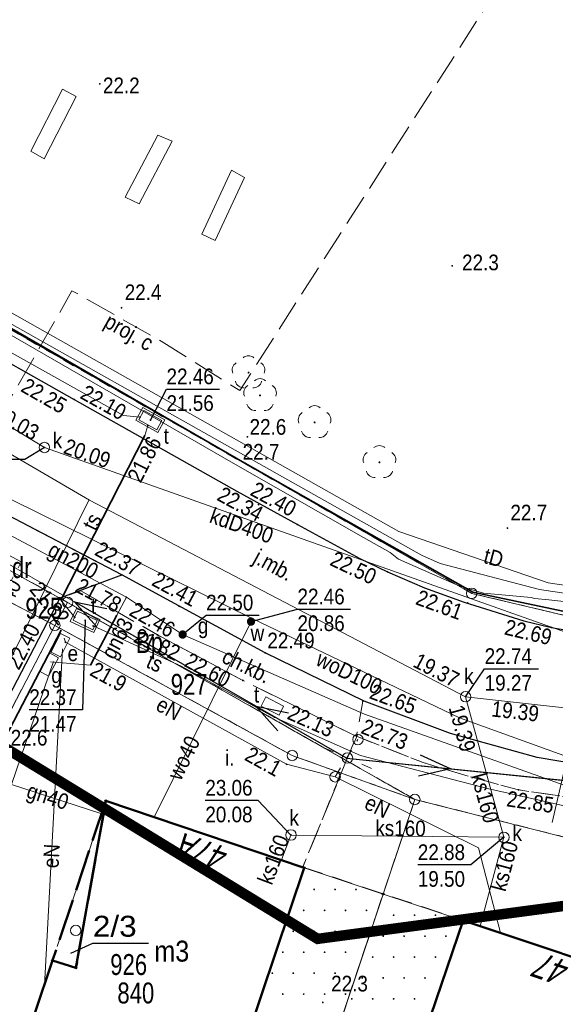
# Model space of a CAD drawing. Header units: metres. Extents: x 6530877 to 6534102, y 6042175 to 6045327.
# Tile 11 of 76: x 6532953 to 6532978, y 6043963 to 6044010. Entities that reach past the tile are written whole.
import ezdxf
from ezdxf.enums import TextEntityAlignment as Align

# ---------------------------------------------------------------- set-up
doc = ezdxf.new("R2010")
doc.units = ezdxf.units.M
doc.header["$MEASUREMENT"] = 0
for name, pattern in [('1.0_0.5', [1.5, 1, -0.5]), ('1.5_0.5', [2, 1.5, -0.5]), ('2.0_0.5', [2.5, 2, -0.5]), ('219-500', [0]), ('egug-500', [1, 0.5, -0.5]), ('suep_nn_500', [0]), ('supp_500', [1, 0.5, -0.5])]:
    doc.linetypes.add(name, pattern=pattern)
doc.layers.get('0').update_dxf_attribs({"color": 2, "linetype": 'CONTINUOUS', "lineweight": 5})
for name, color, linetype in [('202-punkt graniczny', 7, 'CONTINUOUS'), ('210-oznaczenie konturu użytku gruntowego', 7, 'CONTINUOUS'), ('211-numer działki ewidencyjnej', 7, 'CONTINUOUS'), ('218-kontur użytku gruntowego', 7, 'CONTINUOUS'), ('219-działka ewidencyjna', 7, 'CONTINUOUS'), ('238-Punkt adresowy budynku', 7, 'CONTINUOUS'), ('311-podpora', 7, 'CONTINUOUS'), ('312-budynek ewidencyjny', 7, 'CONTINUOUS'), ('312-oznaczenie budynku ewidencyjnego', 7, 'CONTINUOUS'), ('312-oznaczenie budynku ewidencyjnego-Atr117', 7, 'CONTINUOUS'), ('320-blok - kondygnacja nadziemna', 7, 'CONTINUOUS'), ('blok - nawis', 7, 'CONTINUOUS'), ('blok - nawis-Atr25', 7, 'CONTINUOUS'), ('chodnik', 7, 'CONTINUOUS'), ('chodnik-Atr17', 7, 'CONTINUOUS'), ('drzewo liściaste', 7, 'CONTINUOUS'), ('jezdnia', 7, 'CONTINUOUS'), ('jezdnia-Atr17', 7, 'CONTINUOUS'), ('komora podziemna', 7, 'CONTINUOUS'), ('krawężnik', 7, 'CONTINUOUS'), ('latarnia', 7, 'CONTINUOUS'), ('obszar utwardzony', 7, 'CONTINUOUS'), ('obszar utwardzony-Atr17', 7, 'CONTINUOUS'), ('obudowa ochronna przewodu', 7, 'CONTINUOUS'), ('ogrodzenie trwałe', 7, 'CONTINUOUS'), ('pikieta naturalna', 7, 'CONTINUOUS'), ('pikieta naturalna-Atr2', 7, 'CONTINUOUS'), ('pikieta sztuczna', 7, 'CONTINUOUS'), ('pikieta sztuczna-Atr2', 7, 'CONTINUOUS'), ('podpora (poligon)', 7, 'CONTINUOUS'), ('przewód ciepłowniczy - ob. projektowany', 7, 'CONTINUOUS'), ('przewód ciepłowniczy - ob. projektowany-Atr1', 7, 'CONTINUOUS'), ('przewód elektroenergetyczny niskiego napięcia', 7, 'CONTINUOUS'), ('przewód elektroenergetyczny podziemny', 7, 'CONTINUOUS'), ('przewód elektroenergetyczny podziemny-Atr1', 7, 'CONTINUOUS'), ('przewód gazowy', 7, 'CONTINUOUS'), ('przewód gazowy-Atr1', 7, 'CONTINUOUS'), ('przewód kanalizacyjny', 7, 'CONTINUOUS'), ('przewód kanalizacyjny-Atr1', 7, 'CONTINUOUS'), ('przewód telekomunikacyjny podziemny', 7, 'CONTINUOUS'), ('przewód telekomunikacyjny podziemny-Atr1', 7, 'CONTINUOUS'), ('przewód wodociągowy', 7, 'CONTINUOUS'), ('przewód wodociągowy-Atr1', 7, 'CONTINUOUS'), ('Punkt budynku', 7, 'CONTINUOUS'), ('rzędna', 7, 'CONTINUOUS'), ('rzędna-Atr2', 7, 'CONTINUOUS'), ('rzędna-Atr3', 7, 'CONTINUOUS'), ('szafa elektroenergetyczna lub kontener', 7, 'CONTINUOUS'), ('szafa elektroenergetyczna lub kontener-Atr17', 7, 'CONTINUOUS'), ('szafa gazowa lub kontener', 7, 'CONTINUOUS'), ('szafa gazowa lub kontener-Atr17', 7, 'CONTINUOUS'), ('szafa telekomunikacyjna lub kontener', 7, 'CONTINUOUS'), ('szafa telekomunikacyjna lub kontener-Atr17', 7, 'CONTINUOUS'), ('słup przewodów napowietrznych', 7, 'CONTINUOUS'), ('wjazd do podziemia', 7, 'CONTINUOUS'), ('właz do komory lub kanału', 7, 'CONTINUOUS'), ('właz do komory lub kanału - okrągły', 7, 'CONTINUOUS'), ('właz do komory lub kanału - okrągły-Atr17', 7, 'CONTINUOUS'), ('właz do komory lub kanału-Atr17', 7, 'CONTINUOUS'), ('Zakres', 7, 'CONTINUOUS'), ('zasuwa lub zawór', 7, 'CONTINUOUS'), ('zasuwa lub zawór-Atr17', 7, 'CONTINUOUS')]:
    doc.layers.add(name, color=color, linetype=linetype)
doc.styles.get("Standard").update_dxf_attribs({"font": 'Working1250', "width": 0.75})
doc.linetypes.add('902-500', pattern='A,3.75,0,[1,ksztalty.shx,S=0.5,R=0,X=0,Y=0],3.75', length=7.5)

# ---------------------------------------------------------------- blocks, each defined once
blk = doc.blocks.new('311')
at = {"color": 0, "linetype": 'Continuous', "lineweight": 0}
blk.add_circle((0, 0), 0.25, dxfattribs=at)
blk = doc.blocks.new('PW02')
at = {"linetype": 'Continuous', "lineweight": 13}
h = blk.add_hatch(color=0, dxfattribs=at)
edge = h.paths.add_edge_path()
edge.add_arc((0, 0), 0.045, 0, 360)
blk = doc.blocks.new('PUNKTBUD')
at = {"color": 0}
blk.add_circle((0, 0), 0.045, dxfattribs=at)
blk = doc.blocks.new('202')
at = {"color": 0, "linetype": 'Continuous', "lineweight": 0}
blk.add_circle((0, 0), 0.25, dxfattribs=at)
blk = doc.blocks.new('SUEP1')
at = {"color": 0, "linetype": 'Continuous'}
for p, q in [((5, 0), (3.5, 0.5)), ((15, 0), (13.5, 0.5)), ((0, 0), (5, 0)), ((5, 0), (3.5, -0.5)), ((5, 0), (15, 0)), ((15, 0), (13.5, -0.5))]:
    blk.add_line(p, q, dxfattribs=at)
blk = doc.blocks.new('PW01')
at = {"linetype": 'Continuous', "lineweight": 13}
h = blk.add_hatch(color=0, dxfattribs=at)
edge = h.paths.add_edge_path()
edge.add_arc((0, 0), 0.045, 0, 360)
blk = doc.blocks.new('US25')
at = {"linetype": 'Continuous', "lineweight": 0}
h = blk.add_hatch(color=0, dxfattribs=at)
edge = h.paths.add_edge_path()
edge.add_arc((0, 0), 0.2, 0, 360)
blk = doc.blocks.new('US20')
at = {"color": 0, "linetype": 'Continuous', "lineweight": 13}
for p, q in [((-0.5, -0.25), (-0.5, 0.25)), ((-0.5, 0.25), (0.5, 0.25)), ((0.5, -0.25), (0.5, 0.25)), ((-0.5, -0.25), (0.5, -0.25))]:
    blk.add_line(p, q, dxfattribs=at)
blk = doc.blocks.new('US18')
at = {"color": 0, "linetype": 'Continuous', "lineweight": 13}
for p, q in [((-0.5, -0.25), (-0.5, 0.25)), ((-0.5, 0.25), (0.5, 0.25)), ((0.5, -0.25), (0.5, 0.25)), ((-0.5, -0.25), (0.5, -0.25))]:
    blk.add_line(p, q, dxfattribs=at)
blk = doc.blocks.new('US22')
at = {"color": 0, "linetype": 'Continuous', "lineweight": 13}
blk.add_circle((0, 0), 0.25, dxfattribs=at)
blk = doc.blocks.new('SM01')
at = {"color": 0, "linetype": 'Continuous', "lineweight": 13}
for p, q in [((-0.53, 0.531), (-0.883, 0.884)), ((0.531, 0.531), (0.884, 0.884)), ((-0.53, -0.53), (-0.883, -0.883)), ((0.531, -0.53), (0.884, -0.883))]:
    blk.add_line(p, q, dxfattribs=at)
blk.add_circle((0, 0), 0.25, dxfattribs=at)
blk = doc.blocks.new('OP021')
at = {"linetype": 'Continuous', "lineweight": 13}
h = blk.add_hatch(color=0, dxfattribs=at)
edge = h.paths.add_edge_path()
edge.add_arc((0, 0), 0.05, 0, 360)
at = {"color": 0, "linetype": 'Continuous', "lineweight": 13}
for centre, start, end in [((0, 0.4), 49.272, 130.728), ((-0.38, 0.124), 121.308, 202.548), ((0.38, 0.124), 337.452, 58.692), ((-0.235, -0.324), 193.221, 274.871), ((0.235, -0.324), 265.129, 346.779)]:
    blk.add_arc(centre, 0.4, start, end, dxfattribs=at)
blk = doc.blocks.new('SM05')
at = {"color": 0, "linetype": 'Continuous', "lineweight": 13}
blk.add_circle((0, 0), 0.25, dxfattribs=at)

msp = doc.modelspace()

# ---------------------------------------------------------------- linework, layer by layer
at = {"layer": '218-kontur użytku gruntowego', "color": 3, "linetype": 'egug-500', "lineweight": 18, "flags": 128}
for points in [[(6532950.43, 6043996.56), (6532974.24, 6043982.95)], [(6532974.24, 6043982.95), (6532950.43, 6043996.56)], [(6532954.92, 6043982.52), (6532951.46, 6043984.43)], [(6532951.46, 6043984.43), (6532954.92, 6043982.52)], [(6532954.31, 6043981.42), (6532950.83, 6043983.22)], [(6532950.83, 6043983.22), (6532954.31, 6043981.42)], [(6532974.24, 6043982.95), (6532983.87, 6043980.66)], [(6532983.87, 6043980.66), (6532974.24, 6043982.95)], [(6532954.31, 6043981.42), (6532954.92, 6043982.52)], [(6532954.92, 6043982.52), (6532954.31, 6043981.42)], [(6532971.52, 6043973.1), (6532954.92, 6043982.52)], [(6532954.92, 6043982.52), (6532971.52, 6043973.1)], [(6532940.06, 6043953.95), (6532954.31, 6043981.42)], [(6532954.31, 6043981.42), (6532940.06, 6043953.95)], [(6532954.31, 6043981.42), (6532965.66, 6043975.2)], [(6532965.66, 6043975.2), (6532954.31, 6043981.42)], [(6532965.66, 6043975.2), (6532971.52, 6043973.1)], [(6532971.52, 6043973.1), (6532965.66, 6043975.2)], [(6532971.52, 6043973.1), (6532961.41, 6043942.88)], [(6532961.41, 6043942.88), (6532971.52, 6043973.1)], [(6532971.52, 6043973.1), (6532980.81, 6043970.76)], [(6532980.81, 6043970.76), (6532971.52, 6043973.1)]]:
    msp.add_lwpolyline(points, dxfattribs=at)
at = {"layer": '219-działka ewidencyjna', "color": 3, "linetype": '219-500', "lineweight": 18, "flags": 128}
for points in [[(6532950.43, 6043996.56), (6532974.24, 6043982.95)], [(6532951.46, 6043984.43), (6532954.92, 6043982.52)], [(6532950.83, 6043983.22), (6532954.31, 6043981.42)], [(6532974.24, 6043982.95), (6532983.87, 6043980.66)], [(6532954.31, 6043981.42), (6532954.92, 6043982.52)], [(6532954.92, 6043982.52), (6532971.52, 6043973.1)], [(6532940.06, 6043953.95), (6532954.31, 6043981.42)], [(6532954.31, 6043981.42), (6532965.66, 6043975.2)], [(6532965.66, 6043975.2), (6532971.52, 6043973.1)], [(6532961.41, 6043942.88), (6532971.52, 6043973.1)], [(6532971.52, 6043973.1), (6532980.81, 6043970.76)]]:
    msp.add_lwpolyline(points, dxfattribs=at)
at = {"layer": '312-budynek ewidencyjny', "color": 7, "linetype": 'Continuous', "lineweight": 50, "flags": 128}
for points in [[(6532955.32, 6043965.05), (6532956.75, 6043973.03)], [(6532956.75, 6043973.03), (6532966.23, 6043969.83)], [(6532966.23, 6043969.83), (6532962.82, 6043959.69)], [(6532966.56, 6043945.97), (6532973.84, 6043967.32)], [(6532973.84, 6043967.32), (6532983.28, 6043964.16)], [(6532953.36, 6043962.88), (6532954.2, 6043965.4)], [(6532954.2, 6043965.4), (6532955.32, 6043965.05)]]:
    msp.add_lwpolyline(points, dxfattribs=at)
at = {"layer": '320-blok - kondygnacja nadziemna', "color": 7, "linetype": 'Continuous', "lineweight": 18, "flags": 128}
msp.add_lwpolyline([(6532970.37, 6043957.15), (6532979.83, 6043953.99), (6532980.69, 6043956.58), (6532979.47, 6043956.99), (6532983.28, 6043964.16), (6532973.84, 6043967.32)], close=True, dxfattribs=at)
at = {"layer": 'blok - nawis', "color": 7, "linetype": '2.0_0.5', "lineweight": 50, "flags": 128}
msp.add_lwpolyline([(6532956.75, 6043973.03), (6532954.2, 6043965.4), (6532955.32, 6043965.05)], close=True, dxfattribs=at)
at = {"layer": 'blok - nawis-Atr25', "color": 7, "flags": 128}
msp.add_lwpolyline([(6532955.07, 6043965.75), (6532956.13, 6043966.23), (6532958.789, 6043966.23)], dxfattribs=at)
at = {"layer": 'chodnik', "color": 7, "linetype": '1.0_0.5', "lineweight": 18, "flags": 128}
for points in [[(6532968.73, 6043976.12), (6532968.45, 6043976.25), (6532963.3, 6043978.79), (6532959.22, 6043980.96), (6532955.55, 6043983.07)], [(6532969.04, 6043977.8), (6532968.73, 6043976.12), (6532971.87, 6043974.88), (6532974.17, 6043974.18), (6532976.48, 6043973.56), (6532981.79, 6043972.77), (6532985.98, 6043972.68), (6532986.18, 6043970.17)]]:
    msp.add_lwpolyline(points, dxfattribs=at)
msp.add_lwpolyline([(6532966.16, 6043969.87), (6532973.84, 6043967.32), (6532983.28, 6043964.16), (6532979.47, 6043956.99), (6532980.69, 6043956.58), (6532979.83, 6043953.99), (6532977.09, 6043945.79), (6532966.56, 6043945.97), (6532962.47, 6043946.1), (6532962.24, 6043945.42), (6532977.52, 6043945.14), (6532980.05, 6043952.83), (6532989.5, 6043949.56), (6532986.18, 6043970.17), (6532985.98, 6043972.68), (6532981.79, 6043972.77), (6532976.48, 6043973.56), (6532974.17, 6043974.18), (6532971.87, 6043974.88), (6532968.73, 6043976.12)], close=True, dxfattribs=at)
at = {"layer": 'jezdnia', "color": 7, "linetype": '1.5_0.5', "lineweight": 18, "flags": 128}
msp.add_lwpolyline([(6532936.75, 6043954.81), (6532936.13, 6043953.69), (6532935.38, 6043952.3), (6532934.36, 6043950.46), (6532926.22, 6043935.52), (6532924.55, 6043932.44), (6532922.41, 6043928.33), (6532914.6, 6043913.08), (6532906.08, 6043896.58), (6532903.74, 6043895.6), (6532909.04, 6043892.93), (6532908.56, 6043895.04), (6532915.05, 6043907.66), (6532917.18, 6043912.04), (6532917.6, 6043912.86), (6532919.18, 6043915.94), (6532921.53, 6043920.5), (6532922.64, 6043922.67), (6532924.73, 6043926.73), (6532926.96, 6043931.06), (6532928.69, 6043934.23), (6532938.69, 6043952.43), (6532939.07, 6043953.16), (6532940.52, 6043955.86), (6532947.18, 6043968.59), (6532954.56, 6043982.73), (6532957.51, 6043983.83), (6532951.34, 6043987.05), (6532952.11, 6043984.06), (6532944.76, 6043969.95), (6532938, 6043957.1)], close=True, dxfattribs=at)
msp.add_lwpolyline([(6532964.42, 6043980.07), (6532961.9, 6043981.44)], dxfattribs=at)
at = {"layer": 'komora podziemna', "color": 30, "linetype": 'Continuous', "lineweight": 18, "flags": 128}
for points in [[(6532958.51, 6043991.83), (6532959.57, 6043991.25), (6532959.24, 6043990.64), (6532958.19, 6043991.22)], [(6532955.34, 6043982.23), (6532956.46, 6043981.7), (6532956.17, 6043981.08), (6532955.05, 6043981.61)]]:
    msp.add_lwpolyline(points, close=True, dxfattribs=at)
at = {"layer": 'krawężnik', "color": 7, "linetype": 'Continuous', "lineweight": 25, "flags": 128}
for points in [[(6532963.01, 6043987.83), (6532965.91, 6043986.24), (6532968.89, 6043984.61), (6532970.21, 6043983.98), (6532971.99, 6043983.22), (6532973.88, 6043982.53), (6532976.74, 6043981.63), (6532978.05, 6043981.32), (6532980.7, 6043980.85), (6532982.78, 6043980.6), (6532983.74, 6043980.54), (6532985.73, 6043980.4), (6532986.98, 6043980.41), (6532989.79, 6043980.46), (6532993.96, 6043980.76), (6532995.82, 6043980.94), (6532999.84, 6043981.45), (6533005.82, 6043982.56), (6533008.9, 6043983.27), (6533015.82, 6043984.81), (6533018.38, 6043985.38), (6533072.99, 6043997.63), (6533107.36, 6044005.44)], [(6532938.82, 6044001.49), (6532955.23, 6043992.22), (6532963.01, 6043987.83)], [(6533025.29, 6043980.67), (6533009.02, 6043977.03), (6533002.69, 6043975.73), (6532999.45, 6043975.19), (6532994.85, 6043974.63), (6532990.45, 6043974.36), (6532985.89, 6043974.33), (6532983.68, 6043974.37), (6532980.67, 6043974.55), (6532977.37, 6043975.11), (6532973.22, 6043976.25), (6532969.1, 6043977.79), (6532964.37, 6043980.1), (6532957.51, 6043983.83), (6532951.34, 6043987.05), (6532945.55, 6043990.66)], [(6532924.73, 6043926.73), (6532926.96, 6043931.06), (6532928.69, 6043934.23), (6532938.69, 6043952.43), (6532939.07, 6043953.16), (6532940.52, 6043955.86), (6532947.18, 6043968.59), (6532954.56, 6043982.73), (6532957.51, 6043983.83), (6532951.34, 6043987.05), (6532952.11, 6043984.06), (6532944.76, 6043969.95), (6532938, 6043957.1), (6532936.75, 6043954.81), (6532936.13, 6043953.69), (6532935.38, 6043952.3), (6532934.36, 6043950.46), (6532926.22, 6043935.52), (6532924.55, 6043932.44), (6532922.41, 6043928.33)]]:
    msp.add_lwpolyline(points, dxfattribs=at)
at = {"layer": 'obszar utwardzony', "color": 7, "linetype": '1.5_0.5', "lineweight": 18, "flags": 128}
msp.add_lwpolyline([(6532950.63, 6043954.68), (6532953.36, 6043962.88), (6532954.2, 6043965.4), (6532956.75, 6043973.03), (6532966.16, 6043969.87), (6532968.73, 6043976.12), (6532968.45, 6043976.25), (6532963.3, 6043978.79), (6532959.22, 6043980.96), (6532955.55, 6043983.07), (6532954.56, 6043982.73), (6532947.18, 6043968.59), (6532940.52, 6043955.86), (6532939.07, 6043953.16), (6532938.69, 6043952.43), (6532943.24, 6043952.58), (6532961.68, 6043943.18), (6532962.47, 6043946.16), (6532959.06, 6043948.5)], close=True, dxfattribs=at)
at = {"layer": 'obudowa ochronna przewodu', "color": 7, "linetype": 'Continuous', "lineweight": 35, "flags": 128}
for points in [[(6532958.61, 6043990.5), (6532954.59, 6043982.62)], [(6532956.01, 6043979.51), (6532957.27, 6043981.9)]]:
    msp.add_lwpolyline(points, dxfattribs=at)
at = {"layer": 'ogrodzenie trwałe', "color": 7, "linetype": '902-500', "lineweight": 35, "flags": 128}
for points in [[(6532974.3, 6043983), (6532963.4, 6043989.17), (6532944.88, 6043999.84)], [(6532974.3, 6043983), (6532983.89, 6043980.98), (6532993.77, 6043981.39), (6533004.82, 6043983.86), (6533019, 6043987.26)], [(6532954.61, 6043981.19), (6532943.91, 6043960.64), (6532942.71, 6043958.32)]]:
    msp.add_lwpolyline(points, dxfattribs=at)
at = {"layer": 'podpora (poligon)', "color": 7, "linetype": 'Continuous', "lineweight": 18, "flags": 128}
for points in [[(6532953.16, 6044004.09), (6532953.8, 6044003.72), (6532955.33, 6044006.7), (6532954.68, 6044007.04)], [(6532957.68, 6044001.89), (6532958.34, 6044001.56), (6532959.92, 6044004.56), (6532959.23, 6044004.85)], [(6532961.33, 6044000.12), (6532961.98, 6043999.82), (6532963.38, 6044002.82), (6532962.76, 6044003.18)]]:
    msp.add_lwpolyline(points, close=True, dxfattribs=at)
at = {"layer": 'przewód ciepłowniczy - ob. projektowany', "color": 212, "linetype": '1.5_0.5', "lineweight": 18, "flags": 128}
msp.add_lwpolyline([(6533034.26, 6044093.78), (6533035.75, 6044096.13), (6533039.09, 6044093.93), (6533036.62, 6044090.04), (6533030.99, 6044081.1), (6533025.14, 6044084.81), (6533001.65, 6044048.03), (6532999.26, 6044049.54), (6532997.65, 6044047), (6533000.36, 6044045.25), (6532983.91, 6044019.4), (6532981.36, 6044021.03), (6532963.15, 6043992.64), (6532959.4, 6043995), (6532955.13, 6043997.41), (6532948.9, 6043986.51), (6532952.7, 6043984.45), (6532935.18, 6043951.11), (6532928.34, 6043938.1), (6532930.6, 6043936.93), (6532929.54, 6043934.88), (6532927.29, 6043936.02), (6532906.92, 6043897.01), (6532909.21, 6043895.77), (6532902.51, 6043882.97), (6532891.77, 6043888.56)], dxfattribs=at)
at = {"layer": 'przewód elektroenergetyczny niskiego napięcia', "color": 1, "linetype": 'suep_nn_500', "lineweight": 18, "flags": 128}
for points in [[(6532935.39, 6043993.94), (6532968.26, 6043975.07)], [(6532997.33, 6043972.12), (6532968.26, 6043975.07)]]:
    msp.add_lwpolyline(points, dxfattribs=at)
at = {"layer": 'przewód elektroenergetyczny podziemny', "color": 1, "linetype": 'Continuous', "lineweight": 18, "flags": 128}
for points in [[(6533064.93, 6043998.88), (6533062.1, 6043998.18), (6533057.6, 6043996.76), (6533054.46, 6043996.16), (6533044.46, 6043994.37), (6533040.94, 6043994.09), (6533036.03, 6043992.43), (6533029.73, 6043990.6), (6533018.69, 6043987.97), (6533005.2, 6043984.48), (6533000.3, 6043983.67), (6532994.74, 6043983.14), (6532985.54, 6043982.32), (6532977.89, 6043983.45), (6532970.76, 6043985.91), (6532949.14, 6043998.09), (6532922.08, 6044013.61), (6532913.9, 6044018.58), (6532913.5, 6044020.2), (6532913.52, 6044020.4)], [(6532954.75, 6043980.81), (6532954.82, 6043980.61), (6532965.39, 6043974.78), (6532967.71, 6043974.18)], [(6532954.67, 6043980.3), (6532953.81, 6043964.21)], [(6532975.62, 6043966.73), (6532974.56, 6043970.79), (6532967.71, 6043974.18)]]:
    msp.add_lwpolyline(points, dxfattribs=at)
at = {"layer": 'przewód gazowy', "color": 52, "linetype": 'Continuous', "lineweight": 18, "flags": 128}
for points in [[(6532908.53, 6044020.43), (6532916.09, 6044016.03), (6532931.38, 6044007.28), (6532945.21, 6043999.32), (6532962.84, 6043989.17), (6532969.07, 6043985.62)], [(6532904.66, 6044003.4), (6532909.2, 6044007.27), (6532911.34, 6044008.89), (6532937.51, 6043994.16), (6532947.9, 6043987.99), (6532957.73, 6043982.76), (6532960.42, 6043980.98), (6532969.12, 6043977.17), (6532978.94, 6043973.69), (6532979.22, 6043973.57), (6532986.97, 6043973.53), (6532987.72, 6043973.57), (6533003.24, 6043975.47), (6533007.89, 6043975.29), (6533008.18, 6043975.2), (6533012.43, 6043976.21), (6533022.75, 6043978.22), (6533027.06, 6043978.37), (6533037, 6043980.4)], [(6533118.9, 6044008.8), (6533115.2, 6044007.7), (6533109.6, 6044006.43), (6533102.88, 6044004.94), (6533088.43, 6044001.74), (6533068.75, 6043997.02), (6533049.26, 6043992.78), (6533035.39, 6043989.83), (6533021.63, 6043986.95), (6533014.69, 6043985.44), (6532994.64, 6043981.23), (6532979.79, 6043982.44), (6532977.93, 6043982.64), (6532977.24, 6043982.71), (6532977.08, 6043982.75)], [(6532969.07, 6043985.62), (6532970.34, 6043984.9), (6532970.74, 6043984.58), (6532973.68, 6043983.3)], [(6532974.8, 6043982.96), (6532973.68, 6043983.3)], [(6532957.73, 6043982.76), (6532957.27, 6043981.9), (6532956.01, 6043979.51), (6532954.11, 6043979.67)], [(6532977.08, 6043982.75), (6532974.8, 6043982.96)], [(6532956.55, 6043972.42), (6532952.23, 6043973.81), (6532954.24, 6043979.69)]]:
    msp.add_lwpolyline(points, dxfattribs=at)
at = {"layer": 'przewód kanalizacyjny', "color": 34, "linetype": 'Continuous', "lineweight": 18, "flags": 128}
for points in [[(6532910.08, 6044014.9), (6532913.7, 6044012.79), (6532914.2, 6044012.51), (6532915.04, 6044012.03), (6532936.72, 6044000.27), (6532953.81, 6043989.92)], [(6532955.96, 6043987.4), (6532944.84, 6043993.89)], [(6532990.11, 6043977.07), (6532953.81, 6043989.92)], [(6532941.41, 6043958.06), (6532941.7, 6043958.56), (6532955.94, 6043987.41)], [(6532955.96, 6043987.4), (6532973.95, 6043978.01)], [(6532973.95, 6043978.01), (6532993.46, 6043975.84), (6533000.02, 6043977.24)], [(6532973.95, 6043978.01), (6532975.78, 6043971.29), (6532974.65, 6043967.05)], [(6532965.15, 6043970.21), (6532965.6, 6043971.4), (6532975.78, 6043971.29)]]:
    msp.add_lwpolyline(points, dxfattribs=at)
at = {"layer": 'przewód telekomunikacyjny podziemny', "color": 30, "linetype": 'Continuous', "lineweight": 18, "flags": 128}
for points in [[(6533022.06, 6043989.6), (6533018.06, 6043988.29), (6533015.01, 6043987.24), (6533009.51, 6043985.46), (6533005.99, 6043984.2), (6533003.74, 6043983.46), (6533002.77, 6043983.07), (6532997.99, 6043982.58), (6532993.88, 6043982.24), (6532990.07, 6043981.88), (6532985.38, 6043982.2), (6532981, 6043982.61), (6532977.48, 6043983.13), (6532972.74, 6043984.37), (6532971.84, 6043984.77), (6532942.36, 6044001.38), (6532929, 6044009.05), (6532920.36, 6044014.01), (6532915.56, 6044016.88), (6532913.56, 6044018.1), (6532913.16, 6044018.76), (6532913.1, 6044019.17), (6532913.16, 6044019.68)], [(6532914.21, 6044017.67), (6532915.32, 6044015.9), (6532917.08, 6044014.78), (6532924.82, 6044010.32), (6532941.5, 6044000.78), (6532944.69, 6043998.66), (6532957.6, 6043991.45), (6532958.38, 6043991.37)], [(6532958.76, 6043990.97), (6532958.61, 6043990.5), (6532954.59, 6043982.62), (6532955.26, 6043981.8)], [(6532956.14, 6043981.39), (6532960.35, 6043979.47), (6532964.8, 6043977.04), (6532968.92, 6043975.2), (6532975, 6043973.62), (6532984.52, 6043971.47)]]:
    msp.add_lwpolyline(points, dxfattribs=at)
at = {"layer": 'przewód wodociągowy', "color": 5, "linetype": 'Continuous', "lineweight": 18, "flags": 128}
for points in [[(6532944.56, 6043991.21), (6532963.75, 6043981.74), (6532973.65, 6043977), (6532987.38, 6043972.04), (6533019.51, 6043978.92), (6533018.38, 6043983.9), (6533017.77, 6043986.4), (6533017.69, 6043987.11)], [(6532978.08, 6043972), (6532980.69, 6043983.21)], [(6532963.75, 6043981.74), (6532963.69, 6043981.6), (6532959.05, 6043972.22)]]:
    msp.add_lwpolyline(points, dxfattribs=at)
at = {"layer": 'rzędna-Atr2', "color": 7, "flags": 128}
for points in [[(6532958.88, 6043991.23), (6532959.65, 6043992.71), (6532962.187, 6043992.71)], [(6532953.81, 6043989.92), (6532952.87, 6043989.35), (6532950.344, 6043989.35)], [(6532960.42, 6043980.98), (6532961.54, 6043981.9), (6532964.072, 6043981.9)], [(6532963.69, 6043981.6), (6532965.91, 6043982.19), (6532968.447, 6043982.19)], [(6532955.76, 6043981.66), (6532955.63, 6043977.38), (6532953.088, 6043977.38)], [(6532973.95, 6043978.01), (6532974.86, 6043979.34), (6532977.429, 6043979.34)], [(6532965.6, 6043971.4), (6532964.03, 6043973.05), (6532961.504, 6043973.05)], [(6532975.78, 6043971.29), (6532974.2, 6043969.97), (6532971.663, 6043969.97)]]:
    msp.add_lwpolyline(points, dxfattribs=at)
at = {"layer": 'szafa telekomunikacyjna lub kontener', "color": 30, "linetype": 'Continuous', "lineweight": 18, "flags": 128}
msp.add_lwpolyline([(6532955.39, 6043982.1), (6532956.33, 6043981.65), (6532956.12, 6043981.21), (6532955.18, 6043981.66)], close=True, dxfattribs=at)
at = {"layer": 'słup przewodów napowietrznych', "color": 7, "linetype": 'supp_500', "lineweight": 18, "flags": 128}
msp.add_lwpolyline([(6532967.71, 6043974.18), (6532968.8, 6043975.96)], dxfattribs=at)
at = {"layer": 'wjazd do podziemia', "color": 7, "linetype": 'Continuous', "lineweight": 18, "flags": 128}
for points in [[(6532965.09, 6043953.88), (6532970.01, 6043968.58), (6532966.23, 6043969.83), (6532962.82, 6043959.69), (6532961.29, 6043955.12)], [(6532973.84, 6043967.32), (6532968.83, 6043952.65), (6532965.09, 6043953.88), (6532970.01, 6043968.58)]]:
    msp.add_lwpolyline(points, close=True, dxfattribs=at)
at = {"layer": 'właz do komory lub kanału', "color": 7, "linetype": 'Continuous', "lineweight": 18, "flags": 128}
for points in [[(6532959.43, 6043991.21), (6532959.19, 6043990.77), (6532958.32, 6043991.25), (6532958.56, 6043991.69)], [(6532964.39, 6043978.01), (6532965.25, 6043977.56), (6532965.04, 6043977.12), (6532964.17, 6043977.55)]]:
    msp.add_lwpolyline(points, close=True, dxfattribs=at)
at = {"layer": 'Zakres', "linetype": '1.0_0.5', "lineweight": 70, "const_width": 0.5}
msp.add_lwpolyline([(6532894.4047, 6044010.7263), (6532901.9047, 6044070.7963), (6532921.4247, 6044144.6363), (6532942.6547, 6044191.9663), (6533112.6947, 6044084.6963), (6533080.6444, 6044033.6409), (6533043.3034, 6044057.7488), (6532987.3747, 6043969.1763), (6532966.8747, 6043966.4363), (6532894.4047, 6044010.7263)], dxfattribs=at)

# ---------------------------------------------------------------- block references
at = {"layer": '202-punkt graniczny', "color": 3, "linetype": 'Continuous', "lineweight": 18}
for p in [(6532974.24, 6043982.95), (6532954.92, 6043982.52), (6532954.31, 6043981.42), (6532965.66, 6043975.2), (6532971.52, 6043973.1)]:
    msp.add_blockref('202', p, dxfattribs=at)
at = {"layer": '311-podpora', "color": 7, "linetype": 'Continuous', "lineweight": 18}
msp.add_blockref('311', (6532955.31, 6043966.84), dxfattribs=at)
at = {"layer": 'drzewo liściaste', "color": 94, "linetype": 'Continuous', "lineweight": 18}
for p in [(6532963.57, 6043993.5), (6532964.12, 6043992.41), (6532966.73, 6043991.12), (6532969.83, 6043989.21)]:
    msp.add_blockref('OP021', p, dxfattribs=at)
at = {"layer": 'latarnia', "color": 7, "linetype": 'Continuous', "lineweight": 18, "rotation": 21.373}
msp.add_blockref('SM01', (6532968.3, 6043975.08), dxfattribs=at)
at = {"layer": 'pikieta naturalna', "color": 7, "linetype": 'Continuous', "lineweight": 13}
for p in [(6532956.46, 6044007.3), (6532973.31, 6043998.6), (6532957.5, 6043996.6), (6532963.52, 6043990.43), (6532963.4, 6043989.17), (6532975.95, 6043986.07), (6532967.12, 6043963.4)]:
    msp.add_blockref('PW01', p, dxfattribs=at)
at = {"layer": 'pikieta sztuczna', "color": 7, "linetype": 'Continuous', "lineweight": 13}
for p in [(6532955.23, 6043992.22), (6532964.05, 6043987.19), (6532965.91, 6043986.24), (6532957.51, 6043983.83), (6532970.21, 6043983.98), (6532954.56, 6043982.73), (6532960.25, 6043982.33), (6532974.05, 6043982.49), (6532978.05, 6043981.32), (6532959.22, 6043980.96), (6532964.37, 6043980.1), (6532963.3, 6043978.79), (6532969.04, 6043977.8), (6532968.73, 6043976.12), (6532976.48, 6043973.56)]:
    msp.add_blockref('PW01', p, dxfattribs=at)
at = {"layer": 'przewód elektroenergetyczny niskiego napięcia', "color": 1, "linetype": 'Continuous', "lineweight": 18}
for rotation in [150.141, 354.2060000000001]:
    msp.add_blockref('SUEP1', (6532968.26, 6043975.07), dxfattribs=dict(at, rotation=rotation))
at = {"layer": 'Punkt budynku', "color": 5, "linetype": 'Continuous', "lineweight": 18}
for p in [(6532956.75, 6043973.03), (6532966.23, 6043969.83), (6532970.01, 6043968.58), (6532973.84, 6043967.32), (6532954.2, 6043965.4), (6532955.32, 6043965.05)]:
    msp.add_blockref('PUNKTBUD', p, dxfattribs=at)
at = {"layer": 'rzędna', "color": 30, "linetype": 'Continuous', "lineweight": 18}
for p in [(6532958.38, 6043991.37), (6532958.88, 6043991.23), (6532958.76, 6043990.97), (6532955.26, 6043981.8), (6532955.76, 6043981.66), (6532956.14, 6043981.39), (6532964.8, 6043977.04)]:
    msp.add_blockref('PW01', p, dxfattribs=at)
at = {"layer": 'rzędna', "color": 34, "linetype": 'Continuous', "lineweight": 18}
for p, rotation in [((6532953.81, 6043989.92), 49.517), ((6532953.81, 6043989.92), 330.297), ((6532953.81, 6043989.92), 340.629), ((6532973.95, 6043978.01), 301.587)]:
    msp.add_blockref('PW01', p, dxfattribs=dict(at, rotation=rotation))
at = {"layer": 'rzędna', "color": 52, "linetype": 'Continuous', "lineweight": 18}
msp.add_blockref('PW01', (6532957.73, 6043982.76), dxfattribs=at)
at = {"layer": 'rzędna', "color": 5, "linetype": 'Continuous', "lineweight": 18}
msp.add_blockref('PW01', (6532963.69, 6043981.6), dxfattribs=at)
at = {"layer": 'rzędna', "color": 52, "linetype": 'Continuous', "lineweight": 18, "rotation": 315.234}
msp.add_blockref('PW01', (6532960.42, 6043980.98), dxfattribs=at)
at = {"layer": 'rzędna', "color": 1, "linetype": 'Continuous', "lineweight": 18}
for p in [(6532954.82, 6043980.61), (6532965.39, 6043974.78)]:
    msp.add_blockref('PW01', p, dxfattribs=at)
at = {"layer": 'rzędna', "color": 34, "linetype": 'Continuous', "lineweight": 18}
for p in [(6532973.95, 6043978.01), (6532973.95, 6043978.01), (6532973.95, 6043978.01), (6532965.6, 6043971.4), (6532975.78, 6043971.29)]:
    msp.add_blockref('PW01', p, dxfattribs=at)
at = {"layer": 'szafa elektroenergetyczna lub kontener', "color": 1, "linetype": 'Continuous', "lineweight": 18, "rotation": 63.13000000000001}
msp.add_blockref('US18', (6532954.58, 6043980.47), dxfattribs=at)
at = {"layer": 'szafa gazowa lub kontener', "color": 52, "linetype": 'Continuous', "lineweight": 18, "rotation": 241.259}
msp.add_blockref('US20', (6532954.03, 6043979.55), dxfattribs=at)
at = {"layer": 'słup przewodów napowietrznych', "color": 7, "linetype": 'Continuous', "lineweight": 18}
for p in [(6532968.8, 6043975.96), (6532967.71, 6043974.18)]:
    msp.add_blockref('SM05', p, dxfattribs=at)
at = {"layer": 'wjazd do podziemia', "color": 7, "linetype": 'Continuous', "lineweight": 18}
for p in [(6532966.708, 6043968.798), (6532967.708, 6043968.798), (6532968.708, 6043968.798), (6532966.208, 6043967.798), (6532967.208, 6043967.798), (6532968.208, 6043967.798), (6532969.208, 6043967.798), (6532970.508, 6043967.568), (6532971.508, 6043967.568), (6532972.508, 6043967.568), (6532965.708, 6043966.798), (6532966.708, 6043966.798), (6532967.708, 6043966.798), (6532968.708, 6043966.798), (6532970.008, 6043966.568), (6532971.008, 6043966.568), (6532972.008, 6043966.568), (6532973.008, 6043966.568), (6532965.208, 6043965.798), (6532966.208, 6043965.798), (6532967.208, 6043965.798), (6532968.208, 6043965.798), (6532969.508, 6043965.568), (6532970.508, 6043965.568), (6532971.508, 6043965.568), (6532972.508, 6043965.568), (6532964.708, 6043964.798), (6532965.708, 6043964.798), (6532966.708, 6043964.798), (6532967.708, 6043964.798), (6532969.008, 6043964.568), (6532970.008, 6043964.568), (6532971.008, 6043964.568), (6532972.008, 6043964.568), (6532965.208, 6043963.798), (6532966.208, 6043963.798), (6532967.208, 6043963.798), (6532968.208, 6043963.798), (6532968.508, 6043963.568), (6532969.508, 6043963.568), (6532970.508, 6043963.568), (6532971.508, 6043963.568)]:
    msp.add_blockref('PW02', p, dxfattribs=at)
at = {"layer": 'właz do komory lub kanału - okrągły', "color": 7, "linetype": 'Continuous', "lineweight": 18, "rotation": 49.517}
msp.add_blockref('US22', (6532953.81, 6043989.92), dxfattribs=at)
at = {"layer": 'właz do komory lub kanału - okrągły', "color": 7, "linetype": 'Continuous', "lineweight": 18}
for p in [(6532973.95, 6043978.01), (6532965.6, 6043971.4), (6532975.78, 6043971.29)]:
    msp.add_blockref('US22', p, dxfattribs=at)
at = {"layer": 'zasuwa lub zawór', "color": 5, "linetype": 'Continuous', "lineweight": 18}
msp.add_blockref('US25', (6532963.69, 6043981.6), dxfattribs=at)
at = {"layer": 'zasuwa lub zawór', "color": 52, "linetype": 'Continuous', "lineweight": 18, "rotation": 315.234}
msp.add_blockref('US25', (6532960.42, 6043980.98), dxfattribs=at)

# ---------------------------------------------------------------- texts
at = {"layer": '210-oznaczenie konturu użytku gruntowego', "color": 3, "linetype": 'Continuous', "lineweight": 18, "width": 0.79}
msp.add_text('dr', height=1, dxfattribs=at).set_placement((6532952.26, 6043983.68))
msp.add_text('Bp', height=1, dxfattribs=at).set_placement((6532959.48, 6043980.1), align=Align.RIGHT)
at = {"layer": '211-numer działki ewidencyjnej', "color": 3, "linetype": 'Continuous', "lineweight": 18, "width": 0.79}
for s, p in [('925', (6532952.9, 6043982.74)), ('927', (6532959.85, 6043979.1)), ('926', (6532956.96, 6043965.71))]:
    msp.add_text(s, height=1, dxfattribs=at).set_placement(p, align=Align.TOP_LEFT)
at = {"layer": '238-Punkt adresowy budynku', "color": 7, "linetype": 'Continuous', "lineweight": 25, "oblique": 15, "width": 0.79}
for s, rotation, p in [('47A', 161.345, (6532961.63, 6043971.12)), ('47', 161.488, (6532978.36, 6043965.54))]:
    msp.add_text(s, height=1.25, rotation=rotation, dxfattribs=at).set_placement(p, align=Align.CENTER)
at = {"layer": '312-oznaczenie budynku ewidencyjnego', "color": 7, "linetype": 'Continuous', "lineweight": 18, "width": 0.79}
msp.add_text('840', height=1, dxfattribs=at).set_placement((6532957.3, 6043963.35))
at = {"layer": '312-oznaczenie budynku ewidencyjnego-Atr117', "color": 7, "width": 0.9}
msp.add_text('m3', height=1, dxfattribs=at).set_placement((6532959.9, 6043965.85), align=Align.MIDDLE_CENTER)
at = {"layer": 'blok - nawis-Atr25', "color": 7, "width": 1.125}
msp.add_text('2/3', height=1, dxfattribs=at).set_placement((6532956.13, 6043966.24), align=Align.BOTTOM_LEFT)
at = {"layer": 'chodnik-Atr17', "color": 7, "width": 0.9}
msp.add_text('ch.kb.', height=0.75, rotation=-26.253, dxfattribs=at).set_placement((6532962.23, 6043979.68))
at = {"layer": 'jezdnia-Atr17', "color": 7, "width": 0.9}
msp.add_text('j.mb.', height=0.75, rotation=331.469, dxfattribs=at).set_placement((6532963.73, 6043984.44))
at = {"layer": 'obszar utwardzony-Atr17', "color": 7, "width": 0.9}
msp.add_text('i.', height=0.75, dxfattribs=at).set_placement((6532962.45, 6043974.71))
at = {"layer": 'pikieta naturalna-Atr2', "color": 7, "width": 0.9}
for s, p in [('22.2', (6532956.61, 6044007.6)), ('22.3', (6532973.78, 6043999.14)), ('22.7', (6532963.29, 6043990.09))]:
    msp.add_text(s, height=0.75, dxfattribs=at).set_placement(p, align=Align.TOP_LEFT)
for s, p in [('22.4', (6532957.65, 6043996.74)), ('22.7', (6532976.09, 6043986.21)), ('22.6', (6532952.2, 6043975.45)), ('22.3', (6532967.52, 6043963.7))]:
    msp.add_text(s, height=0.75, dxfattribs=at).set_placement(p, align=Align.BOTTOM_LEFT)
msp.add_text('22.6', height=0.75, dxfattribs=at).set_placement((6532963.62, 6043990.53))
at = {"layer": 'pikieta sztuczna-Atr2', "color": 7, "width": 0.9}
for s, rotation, p in [('22.25', -29.688, (6532952.63, 6043992.63)), ('22.40', -28.735, (6532963.6, 6043987.67)), ('22.37', -28.534, (6532956.16, 6043984.81)), ('22.50', -25.514, (6532967.41, 6043984.32)), ('22.40', 62.484, (6532951.7, 6043981.37)), ('22.41', -28.534, (6532958.89, 6043983.36)), ('22.61', -20.056, (6532971.51, 6043982.44)), ('22.46', 330.104, (6532957.81, 6043981.93)), ('22.40', 62.439, (6532952.59, 6043979.24)), ('22.69', -13.314, (6532975.76, 6043980.99)), ('22.60', 331.993, (6532960.45, 6043979.49))]:
    msp.add_text(s, height=0.75, rotation=rotation, dxfattribs=at).set_placement(p)
for s, rotation, p in [('22.34', 331.322, (6532962.37, 6043988.09)), ('22.65', 339.504, (6532969.56, 6043978.65)), ('22.73', 338.45, (6532969.17, 6043976.98)), ('22.85', 351.538, (6532975.98, 6043973.52))]:
    msp.add_text(s, height=0.75, rotation=rotation, dxfattribs=at).set_placement(p, align=Align.TOP_LEFT)
msp.add_text('22.49', height=0.75, dxfattribs=at).set_placement((6532964.47, 6043981.07), align=Align.TOP_LEFT)
at = {"layer": 'przewód ciepłowniczy - ob. projektowany-Atr1', "color": 212, "width": 0.9}
msp.add_text('proj. c', height=0.75, rotation=330.559, dxfattribs=at).set_placement((6532956.97, 6043996.37), align=Align.TOP_LEFT)
at = {"layer": 'przewód elektroenergetyczny podziemny-Atr1', "color": 1, "width": 0.9}
for rotation, p in [(-28.879, (6532959.44, 6043978.06)), (333.669, (6532969.38, 6043973.36))]:
    msp.add_text('eN', height=0.75, rotation=rotation, dxfattribs=at).set_placement(p, align=Align.TOP_LEFT)
msp.add_text('eN', height=0.75, rotation=86.94, dxfattribs=at).set_placement((6532954.11, 6043969.82), align=Align.MIDDLE_LEFT)
at = {"layer": 'przewód gazowy-Atr1', "color": 40, "width": 0.9}
for s, rotation, p in [('gn200', -28.015, (6532953.91, 6043984.79)), ('gn63', 62.201, (6532957.15, 6043979.74))]:
    msp.add_text(s, height=0.75, rotation=rotation, dxfattribs=at).set_placement(p)
msp.add_text('gn40', height=0.75, rotation=342.164, dxfattribs=at).set_placement((6532953.02, 6043973.56), align=Align.MIDDLE_LEFT)
at = {"layer": 'przewód kanalizacyjny-Atr1', "color": 34, "width": 0.9}
for s, rotation, p in [('kdD400', -19.494, (6532961.9, 6043987.06)), ('ks160', -74.766, (6532974.93, 6043974.43)), ('ks160', 75.077, (6532975.13, 6043968.85))]:
    msp.add_text(s, height=0.75, rotation=rotation, dxfattribs=at).set_placement(p, align=Align.TOP_LEFT)
for rotation, p in [(359.381, (6532969.63, 6043971.36)), (69.285, (6532964.68, 6043968.97))]:
    msp.add_text('ks160', height=0.75, rotation=rotation, dxfattribs=at).set_placement(p)
at = {"layer": 'przewód telekomunikacyjny podziemny-Atr1', "color": 30, "width": 0.9}
for s, rotation, p in [('ts', 62.972, (6532956.26, 6043985.89)), ('tD', 345.336, (6532974.76, 6043984.41))]:
    msp.add_text(s, height=0.75, rotation=rotation, dxfattribs=at).set_placement(p)
msp.add_text('ts', height=0.75, rotation=335.484, dxfattribs=at).set_placement((6532958.93, 6043980.12), align=Align.TOP_LEFT)
at = {"layer": 'przewód wodociągowy-Atr1', "color": 5, "width": 0.9}
msp.add_text('woD100', height=0.75, rotation=-26.035, dxfattribs=at).set_placement((6532967.06, 6043980.22), align=Align.TOP_LEFT)
msp.add_text('wo40', height=0.75, rotation=63.68, dxfattribs=at).set_placement((6532959.99, 6043974.12), align=Align.MIDDLE_LEFT)
at = {"layer": 'rzędna-Atr2', "color": 30, "width": 0.9}
for s, p in [('22.46', (6532959.65, 6043992.718)), ('22.37', (6532953.088, 6043977.388))]:
    msp.add_text(s, height=0.75, dxfattribs=at).set_placement(p, align=Align.BOTTOM_LEFT)
for s, rotation, p in [('22.10', 330.817, (6532955.47, 6043992.3)), ('21.86', 62.971, (6532958.41, 6043988.18)), ('21.82', -50.749, (6532953.06, 6043983.12)), ('21.82', -24.516, (6532958.02, 6043980.64)), ('22.13', -24.066, (6532965.37, 6043976.97))]:
    msp.add_text(s, height=0.75, rotation=rotation, dxfattribs=at).set_placement(p)
at = {"layer": 'rzędna-Atr2', "color": 34, "width": 0.9}
for s, rotation, p in [('20.03', -29.696, (6532951.31, 6043991.35)), ('20.09', -19.357, (6532954.67, 6043989.66))]:
    msp.add_text(s, height=0.75, rotation=rotation, dxfattribs=at).set_placement(p)
at = {"layer": 'rzędna-Atr2', "color": 40, "width": 0.9}
msp.add_text('21.78', height=0.75, rotation=331.985, dxfattribs=at).set_placement((6532955.23, 6043983.06))
at = {"layer": 'rzędna-Atr2', "color": 5, "width": 0.9}
msp.add_text('22.46', height=0.75, dxfattribs=at).set_placement((6532965.91, 6043982.198), align=Align.BOTTOM_LEFT)
at = {"layer": 'rzędna-Atr2', "color": 40, "width": 0.9}
msp.add_text('22.50', height=0.75, dxfattribs=at).set_placement((6532961.54, 6043981.908), align=Align.BOTTOM_LEFT)
at = {"layer": 'rzędna-Atr2', "color": 34, "width": 0.9}
for s, p in [('22.74', (6532974.86, 6043979.348)), ('23.06', (6532961.504, 6043973.058)), ('22.88', (6532971.663, 6043969.978))]:
    msp.add_text(s, height=0.75, dxfattribs=at).set_placement(p, align=Align.BOTTOM_LEFT)
at = {"layer": 'rzędna-Atr2', "color": 1, "width": 0.9}
for s, rotation, p in [('21.9', -28.879, (6532955.93, 6043979.06)), ('22.1', 331.12, (6532963.33, 6043975.01))]:
    msp.add_text(s, height=0.75, rotation=rotation, dxfattribs=at).set_placement(p)
at = {"layer": 'rzędna-Atr3', "color": 30, "width": 0.9}
for s, p in [('21.56', (6532959.65, 6043991.442)), ('21.47', (6532953.088, 6043976.112))]:
    msp.add_text(s, height=0.75, dxfattribs=at).set_placement(p, align=Align.BOTTOM_LEFT)
at = {"layer": 'rzędna-Atr3', "color": 5, "width": 0.9}
msp.add_text('20.86', height=0.75, dxfattribs=at).set_placement((6532965.91, 6043980.923), align=Align.BOTTOM_LEFT)
at = {"layer": 'rzędna-Atr3', "color": 34, "width": 0.9}
for s, rotation, p in [('19.37', 332.437, (6532971.38, 6043979.47)), ('19.39', 285.233, (6532973.13, 6043977.49)), ('19.39', 353.454, (6532975.16, 6043977.07))]:
    msp.add_text(s, height=0.75, rotation=rotation, dxfattribs=at).set_placement(p)
for s, p in [('19.27', (6532974.86, 6043978.072)), ('20.08', (6532961.504, 6043971.782)), ('19.50', (6532971.663, 6043968.702))]:
    msp.add_text(s, height=0.75, dxfattribs=at).set_placement(p, align=Align.BOTTOM_LEFT)
at = {"layer": 'szafa elektroenergetyczna lub kontener-Atr17', "color": 1, "width": 0.9}
msp.add_text('e', height=0.75, dxfattribs=at).set_placement((6532954.92, 6043979.71))
at = {"layer": 'szafa gazowa lub kontener-Atr17', "color": 40, "width": 0.9}
msp.add_text('g', height=0.75, dxfattribs=at).set_placement((6532954.14, 6043978.66))
at = {"layer": 'szafa telekomunikacyjna lub kontener-Atr17', "color": 30, "width": 0.9}
msp.add_text('t', height=0.75, dxfattribs=at).set_placement((6532956.03, 6043981.97))
at = {"layer": 'właz do komory lub kanału - okrągły-Atr17', "color": 7, "width": 0.9}
for p in [(6532954.21, 6043989.88), (6532973.88, 6043978.61), (6532965.53, 6043971.85), (6532976.19, 6043971.12)]:
    msp.add_text('k', height=0.75, dxfattribs=at).set_placement(p)
at = {"layer": 'właz do komory lub kanału-Atr17', "color": 7, "width": 0.9}
for p in [(6532959.51, 6043990.1), (6532963.83, 6043977.73)]:
    msp.add_text('t', height=0.75, dxfattribs=at).set_placement(p)
at = {"layer": 'zasuwa lub zawór-Atr17', "color": 40, "width": 0.9}
msp.add_text('g', height=0.75, dxfattribs=at).set_placement((6532961.15, 6043981.03))
at = {"layer": 'zasuwa lub zawór-Atr17', "color": 5, "width": 0.9}
msp.add_text('w', height=0.75, dxfattribs=at).set_placement((6532963.67, 6043980.68))

doc.saveas('drawing.dxf')
